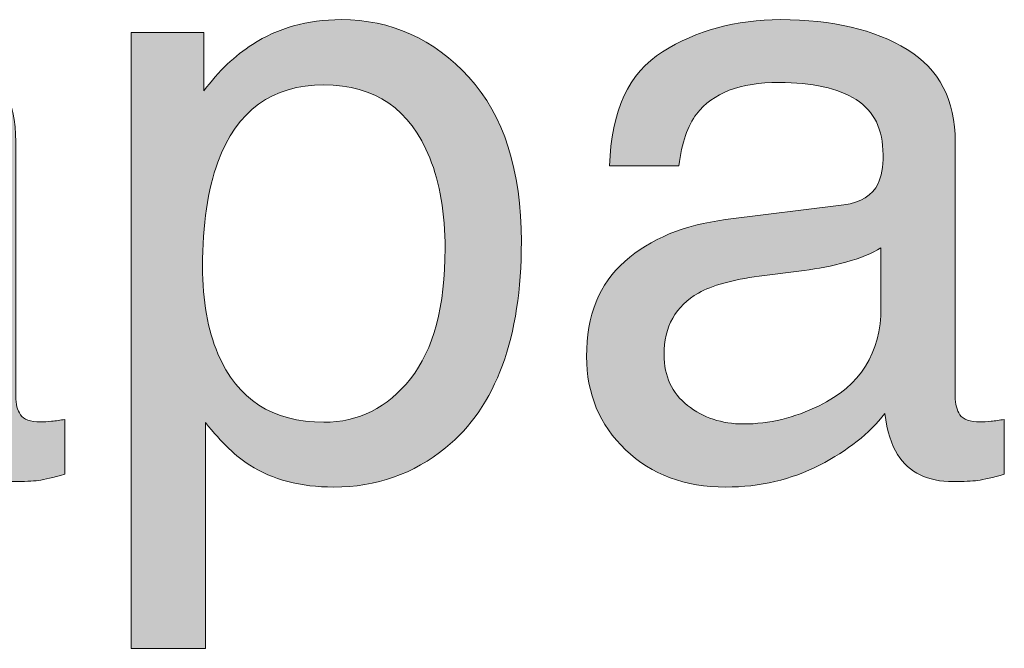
# Model space of a CAD drawing. Header units: inches. Extents: x 0 to 612, y 155 to 655.
# Tile 33 of 138: x 222.21 to 232.51, y 199.52 to 206.1. Entities that reach past the tile are written whole.
import ezdxf

# ---------------------------------------------------------------- set-up
doc = ezdxf.new("R2010")
doc.units = ezdxf.units.IN
doc.header["$MEASUREMENT"] = 0
doc.layers.add('Layer 1', color=7, linetype='Continuous')

# ---------------------------------------------------------------- blocks, each defined once
blk = doc.blocks.new('block 833')
at = {"layer": 'Layer 1', "lineweight": 0}
blk.add_open_spline([(221.006, 204.16), (221.185, 204.184), (221.304, 204.258), (221.364, 204.384), (221.364, 204.384), (221.364, 204.384), (221.364, 204.384), (221.398, 204.453), (221.416, 204.553), (221.416, 204.683), (221.416, 204.683), (221.416, 204.683), (221.416, 204.683), (221.416, 204.949), (221.322, 205.141), (221.134, 205.261), (221.134, 205.261), (221.134, 205.261), (221.134, 205.261), (220.945, 205.38), (220.676, 205.44), (220.327, 205.44), (220.327, 205.44), (220.327, 205.44), (220.327, 205.44), (219.922, 205.44), (219.635, 205.331), (219.465, 205.11), (219.465, 205.11), (219.465, 205.11), (219.465, 205.11), (219.371, 204.99), (219.309, 204.809), (219.28, 204.569), (219.28, 204.569), (219.28, 204.569), (219.28, 204.569), (219.28, 204.569), (218.556, 204.569), (218.556, 204.569), (218.556, 204.569), (218.556, 204.569), (218.556, 204.569), (218.57, 205.141), (218.754, 205.538), (219.109, 205.761), (219.109, 205.761), (219.109, 205.761), (219.109, 205.761), (219.464, 205.984), (219.875, 206.097), (220.344, 206.097), (220.344, 206.097), (220.344, 206.097), (220.344, 206.097), (220.887, 206.097), (221.327, 205.993), (221.667, 205.786), (221.667, 205.786), (221.667, 205.786), (221.667, 205.786), (222.002, 205.579), (222.171, 205.256), (222.171, 204.819), (222.171, 204.819), (222.171, 204.819), (222.171, 204.819), (222.171, 204.819), (222.171, 202.157), (222.171, 202.157), (222.171, 202.157), (222.171, 202.157), (222.171, 202.157), (222.171, 202.076), (222.188, 202.012), (222.22, 201.964), (222.22, 201.964), (222.22, 201.964), (222.22, 201.964), (222.253, 201.915), (222.323, 201.89), (222.43, 201.89), (222.43, 201.89), (222.43, 201.89), (222.43, 201.89), (222.464, 201.89), (222.503, 201.893), (222.546, 201.896), (222.546, 201.896), (222.546, 201.896), (222.546, 201.896), (222.589, 201.9), (222.635, 201.907), (222.684, 201.916), (222.684, 201.916), (222.684, 201.916), (222.684, 201.916), (222.684, 201.916), (222.684, 201.342), (222.684, 201.342), (222.684, 201.342), (222.684, 201.342), (222.684, 201.342), (222.563, 201.308), (222.471, 201.286), (222.408, 201.277), (222.408, 201.277), (222.408, 201.277), (222.408, 201.277), (222.345, 201.269), (222.259, 201.265), (222.149, 201.265), (222.149, 201.265), (222.149, 201.265), (222.149, 201.265), (221.882, 201.265), (221.688, 201.359), (221.567, 201.549), (221.567, 201.549), (221.567, 201.549), (221.567, 201.549), (221.504, 201.649), (221.459, 201.792), (221.433, 201.977), (221.433, 201.977), (221.433, 201.977), (221.433, 201.977), (221.275, 201.77), (221.047, 201.589), (220.751, 201.438), (220.751, 201.438), (220.751, 201.438), (220.751, 201.438), (220.456, 201.285), (220.128, 201.208), (219.772, 201.208), (219.772, 201.208), (219.772, 201.208), (219.772, 201.208), (219.343, 201.208), (218.993, 201.339), (218.722, 201.599), (218.722, 201.599), (218.722, 201.599), (218.722, 201.599), (218.45, 201.858), (218.314, 202.184), (218.314, 202.574), (218.314, 202.574), (218.314, 202.574), (218.314, 202.574), (218.314, 203.002), (218.448, 203.334), (218.715, 203.569), (218.715, 203.569), (218.715, 203.569), (218.715, 203.569), (218.982, 203.806), (219.333, 203.95), (219.768, 204.005), (219.768, 204.005), (219.768, 204.005), (219.768, 204.005), (219.768, 204.005), (221.006, 204.16), (221.006, 204.16)], degree=3, knots=[0, 0, 0, 0, 1, 1, 1, 2, 2, 2, 3, 3, 3, 4, 4, 4, 5, 5, 5, 6, 6, 6, 7, 7, 7, 8, 8, 8, 9, 9, 9, 10, 10, 10, 11, 11, 11, 12, 12, 12, 13, 13, 13, 14, 14, 14, 15, 15, 15, 16, 16, 16, 17, 17, 17, 18, 18, 18, 19, 19, 19, 20, 20, 20, 21, 21, 21, 22, 22, 22, 23, 23, 23, 24, 24, 24, 25, 25, 25, 26, 26, 26, 27, 27, 27, 28, 28, 28, 29, 29, 29, 30, 30, 30, 31, 31, 31, 32, 32, 32, 33, 33, 33, 34, 34, 34, 35, 35, 35, 36, 36, 36, 37, 37, 37, 38, 38, 38, 39, 39, 39, 40, 40, 40, 41, 41, 41, 42, 42, 42, 43, 43, 43, 44, 44, 44, 45, 45, 45, 46, 46, 46, 47, 47, 47, 48, 48, 48, 49, 49, 49, 50, 50, 50, 51, 51, 51, 52, 52, 52, 53, 53, 53, 54, 54, 54, 55, 55, 55, 55], dxfattribs=at)
blk = doc.blocks.new('block 835')
at = {"layer": 'Layer 1'}
h = blk.add_hatch(color=7, dxfattribs=at)
h.dxf.hatch_style = 2
edge = h.paths.add_edge_path()
edge.add_spline(control_points=[(221.006, 204.16), (221.185, 204.184), (221.304, 204.258), (221.364, 204.384), (221.364, 204.384), (221.364, 204.384), (221.364, 204.384), (221.398, 204.453), (221.416, 204.553), (221.416, 204.683), (221.416, 204.683), (221.416, 204.683), (221.416, 204.683), (221.416, 204.949), (221.322, 205.141), (221.134, 205.261), (221.134, 205.261), (221.134, 205.261), (221.134, 205.261), (220.945, 205.38), (220.676, 205.44), (220.327, 205.44), (220.327, 205.44), (220.327, 205.44), (220.327, 205.44), (219.922, 205.44), (219.635, 205.331), (219.465, 205.11), (219.465, 205.11), (219.465, 205.11), (219.465, 205.11), (219.371, 204.99), (219.309, 204.809), (219.28, 204.569), (219.28, 204.569), (219.28, 204.569), (219.28, 204.569), (219.28, 204.569), (218.556, 204.569), (218.556, 204.569), (218.556, 204.569), (218.556, 204.569), (218.556, 204.569), (218.57, 205.141), (218.754, 205.538), (219.109, 205.761), (219.109, 205.761), (219.109, 205.761), (219.109, 205.761), (219.464, 205.984), (219.875, 206.097), (220.344, 206.097), (220.344, 206.097), (220.344, 206.097), (220.344, 206.097), (220.887, 206.097), (221.327, 205.993), (221.667, 205.786), (221.667, 205.786), (221.667, 205.786), (221.667, 205.786), (222.002, 205.579), (222.171, 205.256), (222.171, 204.819), (222.171, 204.819), (222.171, 204.819), (222.171, 204.819), (222.171, 204.819), (222.171, 202.157), (222.171, 202.157), (222.171, 202.157), (222.171, 202.157), (222.171, 202.157), (222.171, 202.076), (222.188, 202.012), (222.22, 201.964), (222.22, 201.964), (222.22, 201.964), (222.22, 201.964), (222.253, 201.915), (222.323, 201.89), (222.43, 201.89), (222.43, 201.89), (222.43, 201.89), (222.43, 201.89), (222.464, 201.89), (222.503, 201.893), (222.546, 201.896), (222.546, 201.896), (222.546, 201.896), (222.546, 201.896), (222.589, 201.9), (222.635, 201.907), (222.684, 201.916), (222.684, 201.916), (222.684, 201.916), (222.684, 201.916), (222.684, 201.916), (222.684, 201.342), (222.684, 201.342), (222.684, 201.342), (222.684, 201.342), (222.684, 201.342), (222.563, 201.308), (222.471, 201.286), (222.408, 201.277), (222.408, 201.277), (222.408, 201.277), (222.408, 201.277), (222.345, 201.269), (222.259, 201.265), (222.149, 201.265), (222.149, 201.265), (222.149, 201.265), (222.149, 201.265), (221.882, 201.265), (221.688, 201.359), (221.567, 201.549), (221.567, 201.549), (221.567, 201.549), (221.567, 201.549), (221.504, 201.649), (221.459, 201.792), (221.433, 201.977), (221.433, 201.977), (221.433, 201.977), (221.433, 201.977), (221.275, 201.77), (221.047, 201.589), (220.751, 201.438), (220.751, 201.438), (220.751, 201.438), (220.751, 201.438), (220.456, 201.285), (220.128, 201.208), (219.772, 201.208), (219.772, 201.208), (219.772, 201.208), (219.772, 201.208), (219.343, 201.208), (218.993, 201.339), (218.722, 201.599), (218.722, 201.599), (218.722, 201.599), (218.722, 201.599), (218.45, 201.858), (218.314, 202.184), (218.314, 202.574), (218.314, 202.574), (218.314, 202.574), (218.314, 202.574), (218.314, 203.002), (218.448, 203.334), (218.715, 203.569), (218.715, 203.569), (218.715, 203.569), (218.715, 203.569), (218.982, 203.806), (219.333, 203.95), (219.768, 204.005), (219.768, 204.005), (219.768, 204.005), (219.768, 204.005), (219.768, 204.005), (221.006, 204.16), (221.006, 204.16), (221.006, 204.16), (221.006, 204.16), (221.006, 204.16)], knot_values=[0, 0, 0, 0, 1, 1, 1, 2, 2, 2, 3, 3, 3, 4, 4, 4, 5, 5, 5, 6, 6, 6, 7, 7, 7, 8, 8, 8, 9, 9, 9, 10, 10, 10, 11, 11, 11, 12, 12, 12, 13, 13, 13, 14, 14, 14, 15, 15, 15, 16, 16, 16, 17, 17, 17, 18, 18, 18, 19, 19, 19, 20, 20, 20, 21, 21, 21, 22, 22, 22, 23, 23, 23, 24, 24, 24, 25, 25, 25, 26, 26, 26, 27, 27, 27, 28, 28, 28, 29, 29, 29, 30, 30, 30, 31, 31, 31, 32, 32, 32, 33, 33, 33, 34, 34, 34, 35, 35, 35, 36, 36, 36, 37, 37, 37, 38, 38, 38, 39, 39, 39, 40, 40, 40, 41, 41, 41, 42, 42, 42, 43, 43, 43, 44, 44, 44, 45, 45, 45, 46, 46, 46, 47, 47, 47, 48, 48, 48, 49, 49, 49, 50, 50, 50, 51, 51, 51, 52, 52, 52, 53, 53, 53, 54, 54, 54, 55, 55, 55, 56, 56, 56, 56], degree=3, periodic=1)
edge = h.paths.add_edge_path()
edge.add_spline(control_points=[(219.371, 202.062), (219.535, 201.934), (219.729, 201.868), (219.953, 201.868), (219.953, 201.868), (219.953, 201.868), (219.953, 201.868), (220.227, 201.868), (220.491, 201.932), (220.747, 202.059), (220.747, 202.059), (220.747, 202.059), (220.747, 202.059), (221.179, 202.268), (221.394, 202.61), (221.394, 203.087), (221.394, 203.087), (221.394, 203.087), (221.394, 203.087), (221.394, 203.087), (221.394, 203.712), (221.394, 203.712), (221.394, 203.712), (221.394, 203.712), (221.394, 203.712), (221.299, 203.651), (221.177, 203.601), (221.028, 203.561), (221.028, 203.561), (221.028, 203.561), (221.028, 203.561), (220.879, 203.52), (220.732, 203.492), (220.589, 203.475), (220.589, 203.475), (220.589, 203.475), (220.589, 203.475), (220.589, 203.475), (220.12, 203.414), (220.12, 203.414), (220.12, 203.414), (220.12, 203.414), (220.12, 203.414), (219.838, 203.376), (219.627, 203.318), (219.485, 203.237), (219.485, 203.237), (219.485, 203.237), (219.485, 203.237), (219.245, 203.103), (219.125, 202.887), (219.125, 202.591), (219.125, 202.591), (219.125, 202.591), (219.125, 202.591), (219.125, 202.368), (219.207, 202.191), (219.371, 202.062), (219.371, 202.062), (219.371, 202.062), (219.371, 202.062)], knot_values=[0, 0, 0, 0, 1, 1, 1, 2, 2, 2, 3, 3, 3, 4, 4, 4, 5, 5, 5, 6, 6, 6, 7, 7, 7, 8, 8, 8, 9, 9, 9, 10, 10, 10, 11, 11, 11, 12, 12, 12, 13, 13, 13, 14, 14, 14, 15, 15, 15, 16, 16, 16, 17, 17, 17, 18, 18, 18, 19, 19, 19, 20, 20, 20, 20], degree=3, periodic=1)
at = {"layer": 'Layer 1', "lineweight": 0}
for points, knots in [([(221.006, 204.16), (221.185, 204.184), (221.304, 204.258), (221.364, 204.384), (221.364, 204.384), (221.364, 204.384), (221.364, 204.384), (221.398, 204.453), (221.416, 204.553), (221.416, 204.683), (221.416, 204.683), (221.416, 204.683), (221.416, 204.683), (221.416, 204.949), (221.322, 205.141), (221.134, 205.261), (221.134, 205.261), (221.134, 205.261), (221.134, 205.261), (220.945, 205.38), (220.676, 205.44), (220.327, 205.44), (220.327, 205.44), (220.327, 205.44), (220.327, 205.44), (219.922, 205.44), (219.635, 205.331), (219.465, 205.11), (219.465, 205.11), (219.465, 205.11), (219.465, 205.11), (219.371, 204.99), (219.309, 204.809), (219.28, 204.569), (219.28, 204.569), (219.28, 204.569), (219.28, 204.569), (219.28, 204.569), (218.556, 204.569), (218.556, 204.569), (218.556, 204.569), (218.556, 204.569), (218.556, 204.569), (218.57, 205.141), (218.754, 205.538), (219.109, 205.761), (219.109, 205.761), (219.109, 205.761), (219.109, 205.761), (219.464, 205.984), (219.875, 206.097), (220.344, 206.097), (220.344, 206.097), (220.344, 206.097), (220.344, 206.097), (220.887, 206.097), (221.327, 205.993), (221.667, 205.786), (221.667, 205.786), (221.667, 205.786), (221.667, 205.786), (222.002, 205.579), (222.171, 205.256), (222.171, 204.819), (222.171, 204.819), (222.171, 204.819), (222.171, 204.819), (222.171, 204.819), (222.171, 202.157), (222.171, 202.157), (222.171, 202.157), (222.171, 202.157), (222.171, 202.157), (222.171, 202.076), (222.188, 202.012), (222.22, 201.964), (222.22, 201.964), (222.22, 201.964), (222.22, 201.964), (222.253, 201.915), (222.323, 201.89), (222.43, 201.89), (222.43, 201.89), (222.43, 201.89), (222.43, 201.89), (222.464, 201.89), (222.503, 201.893), (222.546, 201.896), (222.546, 201.896), (222.546, 201.896), (222.546, 201.896), (222.589, 201.9), (222.635, 201.907), (222.684, 201.916), (222.684, 201.916), (222.684, 201.916), (222.684, 201.916), (222.684, 201.916), (222.684, 201.342), (222.684, 201.342), (222.684, 201.342), (222.684, 201.342), (222.684, 201.342), (222.563, 201.308), (222.471, 201.286), (222.408, 201.277), (222.408, 201.277), (222.408, 201.277), (222.408, 201.277), (222.345, 201.269), (222.259, 201.265), (222.149, 201.265), (222.149, 201.265), (222.149, 201.265), (222.149, 201.265), (221.882, 201.265), (221.688, 201.359), (221.567, 201.549), (221.567, 201.549), (221.567, 201.549), (221.567, 201.549), (221.504, 201.649), (221.459, 201.792), (221.433, 201.977), (221.433, 201.977), (221.433, 201.977), (221.433, 201.977), (221.275, 201.77), (221.047, 201.589), (220.751, 201.438), (220.751, 201.438), (220.751, 201.438), (220.751, 201.438), (220.456, 201.285), (220.128, 201.208), (219.772, 201.208), (219.772, 201.208), (219.772, 201.208), (219.772, 201.208), (219.343, 201.208), (218.993, 201.339), (218.722, 201.599), (218.722, 201.599), (218.722, 201.599), (218.722, 201.599), (218.45, 201.858), (218.314, 202.184), (218.314, 202.574), (218.314, 202.574), (218.314, 202.574), (218.314, 202.574), (218.314, 203.002), (218.448, 203.334), (218.715, 203.569), (218.715, 203.569), (218.715, 203.569), (218.715, 203.569), (218.982, 203.806), (219.333, 203.95), (219.768, 204.005), (219.768, 204.005), (219.768, 204.005), (219.768, 204.005), (219.768, 204.005), (221.006, 204.16), (221.006, 204.16), (221.006, 204.16), (221.006, 204.16), (221.006, 204.16)], [0, 0, 0, 0, 1, 1, 1, 2, 2, 2, 3, 3, 3, 4, 4, 4, 5, 5, 5, 6, 6, 6, 7, 7, 7, 8, 8, 8, 9, 9, 9, 10, 10, 10, 11, 11, 11, 12, 12, 12, 13, 13, 13, 14, 14, 14, 15, 15, 15, 16, 16, 16, 17, 17, 17, 18, 18, 18, 19, 19, 19, 20, 20, 20, 21, 21, 21, 22, 22, 22, 23, 23, 23, 24, 24, 24, 25, 25, 25, 26, 26, 26, 27, 27, 27, 28, 28, 28, 29, 29, 29, 30, 30, 30, 31, 31, 31, 32, 32, 32, 33, 33, 33, 34, 34, 34, 35, 35, 35, 36, 36, 36, 37, 37, 37, 38, 38, 38, 39, 39, 39, 40, 40, 40, 41, 41, 41, 42, 42, 42, 43, 43, 43, 44, 44, 44, 45, 45, 45, 46, 46, 46, 47, 47, 47, 48, 48, 48, 49, 49, 49, 50, 50, 50, 51, 51, 51, 52, 52, 52, 53, 53, 53, 54, 54, 54, 55, 55, 55, 56, 56, 56, 56]), ([(219.371, 202.062), (219.535, 201.934), (219.729, 201.868), (219.953, 201.868), (219.953, 201.868), (219.953, 201.868), (219.953, 201.868), (220.227, 201.868), (220.491, 201.932), (220.747, 202.059), (220.747, 202.059), (220.747, 202.059), (220.747, 202.059), (221.179, 202.268), (221.394, 202.61), (221.394, 203.087), (221.394, 203.087), (221.394, 203.087), (221.394, 203.087), (221.394, 203.087), (221.394, 203.712), (221.394, 203.712), (221.394, 203.712), (221.394, 203.712), (221.394, 203.712), (221.299, 203.651), (221.177, 203.601), (221.028, 203.561), (221.028, 203.561), (221.028, 203.561), (221.028, 203.561), (220.879, 203.52), (220.732, 203.492), (220.589, 203.475), (220.589, 203.475), (220.589, 203.475), (220.589, 203.475), (220.589, 203.475), (220.12, 203.414), (220.12, 203.414), (220.12, 203.414), (220.12, 203.414), (220.12, 203.414), (219.838, 203.376), (219.627, 203.318), (219.485, 203.237), (219.485, 203.237), (219.485, 203.237), (219.485, 203.237), (219.245, 203.103), (219.125, 202.887), (219.125, 202.591), (219.125, 202.591), (219.125, 202.591), (219.125, 202.591), (219.125, 202.368), (219.207, 202.191), (219.371, 202.062), (219.371, 202.062), (219.371, 202.062), (219.371, 202.062)], [0, 0, 0, 0, 1, 1, 1, 2, 2, 2, 3, 3, 3, 4, 4, 4, 5, 5, 5, 6, 6, 6, 7, 7, 7, 8, 8, 8, 9, 9, 9, 10, 10, 10, 11, 11, 11, 12, 12, 12, 13, 13, 13, 14, 14, 14, 15, 15, 15, 16, 16, 16, 17, 17, 17, 18, 18, 18, 19, 19, 19, 20, 20, 20, 20])]:
    blk.add_open_spline(points, degree=3, knots=knots, dxfattribs=at)
blk = doc.blocks.new('block 836')
at = {"layer": 'Layer 1', "lineweight": 0}
blk.add_open_spline([(223.379, 205.963), (223.379, 205.963), (224.138, 205.963), (224.138, 205.963), (224.138, 205.963), (224.138, 205.963), (224.138, 205.963), (224.138, 205.963), (224.138, 205.351), (224.138, 205.351), (224.138, 205.351), (224.138, 205.351), (224.138, 205.351), (224.294, 205.561), (224.464, 205.723), (224.648, 205.838), (224.648, 205.838), (224.648, 205.838), (224.648, 205.838), (224.911, 206.01), (225.219, 206.097), (225.574, 206.097), (225.574, 206.097), (225.574, 206.097), (225.574, 206.097), (226.099, 206.097), (226.544, 205.896), (226.911, 205.495), (226.911, 205.495), (226.911, 205.495), (226.911, 205.495), (227.277, 205.094), (227.46, 204.521), (227.46, 203.775), (227.46, 203.775), (227.46, 203.775), (227.46, 203.775), (227.46, 202.77), (227.196, 202.05), (226.667, 201.618), (226.667, 201.618), (226.667, 201.618), (226.667, 201.618), (226.333, 201.346), (225.942, 201.208), (225.498, 201.208), (225.498, 201.208), (225.498, 201.208), (225.498, 201.208), (225.149, 201.208), (224.855, 201.285), (224.619, 201.438), (224.619, 201.438), (224.619, 201.438), (224.619, 201.438), (224.48, 201.523), (224.326, 201.671), (224.155, 201.882), (224.155, 201.882), (224.155, 201.882), (224.155, 201.882), (224.155, 201.882), (224.155, 199.521), (224.155, 199.521), (224.155, 199.521), (224.155, 199.521), (224.155, 199.521), (224.155, 199.521), (223.379, 199.521), (223.379, 199.521), (223.379, 199.521), (223.379, 199.521), (223.379, 199.521), (223.379, 199.521), (223.379, 205.963), (223.379, 205.963)], degree=3, knots=[0, 0, 0, 0, 1, 1, 1, 2, 2, 2, 3, 3, 3, 4, 4, 4, 5, 5, 5, 6, 6, 6, 7, 7, 7, 8, 8, 8, 9, 9, 9, 10, 10, 10, 11, 11, 11, 12, 12, 12, 13, 13, 13, 14, 14, 14, 15, 15, 15, 16, 16, 16, 17, 17, 17, 18, 18, 18, 19, 19, 19, 20, 20, 20, 21, 21, 21, 22, 22, 22, 23, 23, 23, 24, 24, 24, 25, 25, 25, 25], dxfattribs=at)
blk = doc.blocks.new('block 837')
at = {"layer": 'Layer 1', "lineweight": 0}
blk.add_open_spline([(226.301, 202.341), (226.541, 202.644), (226.662, 203.098), (226.662, 203.702), (226.662, 203.702), (226.662, 203.702), (226.662, 203.702), (226.662, 204.07), (226.608, 204.387), (226.502, 204.651), (226.502, 204.651), (226.502, 204.651), (226.502, 204.651), (226.3, 205.16), (225.93, 205.415), (225.394, 205.415), (225.394, 205.415), (225.394, 205.415), (225.394, 205.415), (224.854, 205.415), (224.484, 205.146), (224.285, 204.608), (224.285, 204.608), (224.285, 204.608), (224.285, 204.608), (224.179, 204.32), (224.125, 203.955), (224.125, 203.513), (224.125, 203.513), (224.125, 203.513), (224.125, 203.513), (224.125, 203.155), (224.179, 202.853), (224.285, 202.602), (224.285, 202.602), (224.285, 202.602), (224.285, 202.602), (224.488, 202.124), (224.856, 201.886), (225.394, 201.886), (225.394, 201.886), (225.394, 201.886), (225.394, 201.886), (225.757, 201.886), (226.06, 202.038), (226.301, 202.341)], degree=3, knots=[0, 0, 0, 0, 1, 1, 1, 2, 2, 2, 3, 3, 3, 4, 4, 4, 5, 5, 5, 6, 6, 6, 7, 7, 7, 8, 8, 8, 9, 9, 9, 10, 10, 10, 11, 11, 11, 12, 12, 12, 13, 13, 13, 14, 14, 14, 15, 15, 15, 15], dxfattribs=at)
blk = doc.blocks.new('block 838')
at = {"layer": 'Layer 1'}
h = blk.add_hatch(color=7, dxfattribs=at)
h.dxf.hatch_style = 2
edge = h.paths.add_edge_path()
edge.add_spline(control_points=[(223.379, 205.963), (223.379, 205.963), (224.138, 205.963), (224.138, 205.963), (224.138, 205.963), (224.138, 205.963), (224.138, 205.963), (224.138, 205.963), (224.138, 205.351), (224.138, 205.351), (224.138, 205.351), (224.138, 205.351), (224.138, 205.351), (224.294, 205.561), (224.464, 205.723), (224.648, 205.838), (224.648, 205.838), (224.648, 205.838), (224.648, 205.838), (224.911, 206.01), (225.219, 206.097), (225.574, 206.097), (225.574, 206.097), (225.574, 206.097), (225.574, 206.097), (226.099, 206.097), (226.544, 205.896), (226.911, 205.495), (226.911, 205.495), (226.911, 205.495), (226.911, 205.495), (227.277, 205.094), (227.46, 204.521), (227.46, 203.775), (227.46, 203.775), (227.46, 203.775), (227.46, 203.775), (227.46, 202.77), (227.196, 202.05), (226.667, 201.618), (226.667, 201.618), (226.667, 201.618), (226.667, 201.618), (226.333, 201.346), (225.942, 201.208), (225.498, 201.208), (225.498, 201.208), (225.498, 201.208), (225.498, 201.208), (225.149, 201.208), (224.855, 201.285), (224.619, 201.438), (224.619, 201.438), (224.619, 201.438), (224.619, 201.438), (224.48, 201.523), (224.326, 201.671), (224.155, 201.882), (224.155, 201.882), (224.155, 201.882), (224.155, 201.882), (224.155, 201.882), (224.155, 199.521), (224.155, 199.521), (224.155, 199.521), (224.155, 199.521), (224.155, 199.521), (224.155, 199.521), (223.379, 199.521), (223.379, 199.521), (223.379, 199.521), (223.379, 199.521), (223.379, 199.521), (223.379, 199.521), (223.379, 205.963), (223.379, 205.963), (223.379, 205.963), (223.379, 205.963), (223.379, 205.963)], knot_values=[0, 0, 0, 0, 1, 1, 1, 2, 2, 2, 3, 3, 3, 4, 4, 4, 5, 5, 5, 6, 6, 6, 7, 7, 7, 8, 8, 8, 9, 9, 9, 10, 10, 10, 11, 11, 11, 12, 12, 12, 13, 13, 13, 14, 14, 14, 15, 15, 15, 16, 16, 16, 17, 17, 17, 18, 18, 18, 19, 19, 19, 20, 20, 20, 21, 21, 21, 22, 22, 22, 23, 23, 23, 24, 24, 24, 25, 25, 25, 26, 26, 26, 26], degree=3, periodic=1)
edge = h.paths.add_edge_path()
edge.add_spline(control_points=[(226.301, 202.341), (226.541, 202.644), (226.662, 203.098), (226.662, 203.702), (226.662, 203.702), (226.662, 203.702), (226.662, 203.702), (226.662, 204.07), (226.608, 204.387), (226.502, 204.651), (226.502, 204.651), (226.502, 204.651), (226.502, 204.651), (226.3, 205.16), (225.93, 205.415), (225.394, 205.415), (225.394, 205.415), (225.394, 205.415), (225.394, 205.415), (224.854, 205.415), (224.484, 205.146), (224.285, 204.608), (224.285, 204.608), (224.285, 204.608), (224.285, 204.608), (224.179, 204.32), (224.125, 203.955), (224.125, 203.513), (224.125, 203.513), (224.125, 203.513), (224.125, 203.513), (224.125, 203.155), (224.179, 202.853), (224.285, 202.602), (224.285, 202.602), (224.285, 202.602), (224.285, 202.602), (224.488, 202.124), (224.856, 201.886), (225.394, 201.886), (225.394, 201.886), (225.394, 201.886), (225.394, 201.886), (225.757, 201.886), (226.06, 202.038), (226.301, 202.341), (226.301, 202.341), (226.301, 202.341), (226.301, 202.341)], knot_values=[0, 0, 0, 0, 1, 1, 1, 2, 2, 2, 3, 3, 3, 4, 4, 4, 5, 5, 5, 6, 6, 6, 7, 7, 7, 8, 8, 8, 9, 9, 9, 10, 10, 10, 11, 11, 11, 12, 12, 12, 13, 13, 13, 14, 14, 14, 15, 15, 15, 16, 16, 16, 16], degree=3, periodic=1)
at = {"layer": 'Layer 1', "lineweight": 0}
for points, knots in [([(223.379, 205.963), (223.379, 205.963), (224.138, 205.963), (224.138, 205.963), (224.138, 205.963), (224.138, 205.963), (224.138, 205.963), (224.138, 205.963), (224.138, 205.351), (224.138, 205.351), (224.138, 205.351), (224.138, 205.351), (224.138, 205.351), (224.294, 205.561), (224.464, 205.723), (224.648, 205.838), (224.648, 205.838), (224.648, 205.838), (224.648, 205.838), (224.911, 206.01), (225.219, 206.097), (225.574, 206.097), (225.574, 206.097), (225.574, 206.097), (225.574, 206.097), (226.099, 206.097), (226.544, 205.896), (226.911, 205.495), (226.911, 205.495), (226.911, 205.495), (226.911, 205.495), (227.277, 205.094), (227.46, 204.521), (227.46, 203.775), (227.46, 203.775), (227.46, 203.775), (227.46, 203.775), (227.46, 202.77), (227.196, 202.05), (226.667, 201.618), (226.667, 201.618), (226.667, 201.618), (226.667, 201.618), (226.333, 201.346), (225.942, 201.208), (225.498, 201.208), (225.498, 201.208), (225.498, 201.208), (225.498, 201.208), (225.149, 201.208), (224.855, 201.285), (224.619, 201.438), (224.619, 201.438), (224.619, 201.438), (224.619, 201.438), (224.48, 201.523), (224.326, 201.671), (224.155, 201.882), (224.155, 201.882), (224.155, 201.882), (224.155, 201.882), (224.155, 201.882), (224.155, 199.521), (224.155, 199.521), (224.155, 199.521), (224.155, 199.521), (224.155, 199.521), (224.155, 199.521), (223.379, 199.521), (223.379, 199.521), (223.379, 199.521), (223.379, 199.521), (223.379, 199.521), (223.379, 199.521), (223.379, 205.963), (223.379, 205.963), (223.379, 205.963), (223.379, 205.963), (223.379, 205.963)], [0, 0, 0, 0, 1, 1, 1, 2, 2, 2, 3, 3, 3, 4, 4, 4, 5, 5, 5, 6, 6, 6, 7, 7, 7, 8, 8, 8, 9, 9, 9, 10, 10, 10, 11, 11, 11, 12, 12, 12, 13, 13, 13, 14, 14, 14, 15, 15, 15, 16, 16, 16, 17, 17, 17, 18, 18, 18, 19, 19, 19, 20, 20, 20, 21, 21, 21, 22, 22, 22, 23, 23, 23, 24, 24, 24, 25, 25, 25, 26, 26, 26, 26]), ([(226.301, 202.341), (226.541, 202.644), (226.662, 203.098), (226.662, 203.702), (226.662, 203.702), (226.662, 203.702), (226.662, 203.702), (226.662, 204.07), (226.608, 204.387), (226.502, 204.651), (226.502, 204.651), (226.502, 204.651), (226.502, 204.651), (226.3, 205.16), (225.93, 205.415), (225.394, 205.415), (225.394, 205.415), (225.394, 205.415), (225.394, 205.415), (224.854, 205.415), (224.484, 205.146), (224.285, 204.608), (224.285, 204.608), (224.285, 204.608), (224.285, 204.608), (224.179, 204.32), (224.125, 203.955), (224.125, 203.513), (224.125, 203.513), (224.125, 203.513), (224.125, 203.513), (224.125, 203.155), (224.179, 202.853), (224.285, 202.602), (224.285, 202.602), (224.285, 202.602), (224.285, 202.602), (224.488, 202.124), (224.856, 201.886), (225.394, 201.886), (225.394, 201.886), (225.394, 201.886), (225.394, 201.886), (225.757, 201.886), (226.06, 202.038), (226.301, 202.341), (226.301, 202.341), (226.301, 202.341), (226.301, 202.341)], [0, 0, 0, 0, 1, 1, 1, 2, 2, 2, 3, 3, 3, 4, 4, 4, 5, 5, 5, 6, 6, 6, 7, 7, 7, 8, 8, 8, 9, 9, 9, 10, 10, 10, 11, 11, 11, 12, 12, 12, 13, 13, 13, 14, 14, 14, 15, 15, 15, 16, 16, 16, 16])]:
    blk.add_open_spline(points, degree=3, knots=knots, dxfattribs=at)
blk = doc.blocks.new('block 839')
at = {"layer": 'Layer 1', "lineweight": 0}
blk.add_open_spline([(230.834, 204.16), (231.013, 204.184), (231.132, 204.258), (231.192, 204.384), (231.192, 204.384), (231.192, 204.384), (231.192, 204.384), (231.227, 204.453), (231.244, 204.553), (231.244, 204.683), (231.244, 204.683), (231.244, 204.683), (231.244, 204.683), (231.244, 204.949), (231.15, 205.141), (230.962, 205.261), (230.962, 205.261), (230.962, 205.261), (230.962, 205.261), (230.773, 205.38), (230.504, 205.44), (230.154, 205.44), (230.154, 205.44), (230.154, 205.44), (230.154, 205.44), (229.75, 205.44), (229.462, 205.331), (229.293, 205.11), (229.293, 205.11), (229.293, 205.11), (229.293, 205.11), (229.199, 204.99), (229.137, 204.809), (229.108, 204.569), (229.108, 204.569), (229.108, 204.569), (229.108, 204.569), (229.108, 204.569), (228.383, 204.569), (228.383, 204.569), (228.383, 204.569), (228.383, 204.569), (228.383, 204.569), (228.398, 205.141), (228.583, 205.538), (228.938, 205.761), (228.938, 205.761), (228.938, 205.761), (228.938, 205.761), (229.292, 205.984), (229.704, 206.097), (230.172, 206.097), (230.172, 206.097), (230.172, 206.097), (230.172, 206.097), (230.715, 206.097), (231.155, 205.993), (231.495, 205.786), (231.495, 205.786), (231.495, 205.786), (231.495, 205.786), (231.831, 205.579), (231.999, 205.256), (231.999, 204.819), (231.999, 204.819), (231.999, 204.819), (231.999, 204.819), (231.999, 204.819), (231.999, 202.157), (231.999, 202.157), (231.999, 202.157), (231.999, 202.157), (231.999, 202.157), (231.999, 202.076), (232.016, 202.012), (232.048, 201.964), (232.048, 201.964), (232.048, 201.964), (232.048, 201.964), (232.082, 201.915), (232.151, 201.89), (232.258, 201.89), (232.258, 201.89), (232.258, 201.89), (232.258, 201.89), (232.292, 201.89), (232.331, 201.893), (232.374, 201.896), (232.374, 201.896), (232.374, 201.896), (232.374, 201.896), (232.417, 201.9), (232.463, 201.907), (232.512, 201.916), (232.512, 201.916), (232.512, 201.916), (232.512, 201.916), (232.512, 201.916), (232.512, 201.342), (232.512, 201.342), (232.512, 201.342), (232.512, 201.342), (232.512, 201.342), (232.392, 201.308), (232.299, 201.286), (232.236, 201.277), (232.236, 201.277), (232.236, 201.277), (232.236, 201.277), (232.173, 201.269), (232.087, 201.265), (231.977, 201.265), (231.977, 201.265), (231.977, 201.265), (231.977, 201.265), (231.71, 201.265), (231.516, 201.359), (231.395, 201.549), (231.395, 201.549), (231.395, 201.549), (231.395, 201.549), (231.332, 201.649), (231.287, 201.792), (231.261, 201.977), (231.261, 201.977), (231.261, 201.977), (231.261, 201.977), (231.103, 201.77), (230.875, 201.589), (230.58, 201.438), (230.58, 201.438), (230.58, 201.438), (230.58, 201.438), (230.283, 201.285), (229.957, 201.208), (229.6, 201.208), (229.6, 201.208), (229.6, 201.208), (229.6, 201.208), (229.171, 201.208), (228.821, 201.339), (228.549, 201.599), (228.549, 201.599), (228.549, 201.599), (228.549, 201.599), (228.278, 201.858), (228.142, 202.184), (228.142, 202.574), (228.142, 202.574), (228.142, 202.574), (228.142, 202.574), (228.142, 203.002), (228.275, 203.334), (228.543, 203.569), (228.543, 203.569), (228.543, 203.569), (228.543, 203.569), (228.811, 203.806), (229.162, 203.95), (229.596, 204.005), (229.596, 204.005), (229.596, 204.005), (229.596, 204.005), (229.596, 204.005), (230.834, 204.16), (230.834, 204.16)], degree=3, knots=[0, 0, 0, 0, 1, 1, 1, 2, 2, 2, 3, 3, 3, 4, 4, 4, 5, 5, 5, 6, 6, 6, 7, 7, 7, 8, 8, 8, 9, 9, 9, 10, 10, 10, 11, 11, 11, 12, 12, 12, 13, 13, 13, 14, 14, 14, 15, 15, 15, 16, 16, 16, 17, 17, 17, 18, 18, 18, 19, 19, 19, 20, 20, 20, 21, 21, 21, 22, 22, 22, 23, 23, 23, 24, 24, 24, 25, 25, 25, 26, 26, 26, 27, 27, 27, 28, 28, 28, 29, 29, 29, 30, 30, 30, 31, 31, 31, 32, 32, 32, 33, 33, 33, 34, 34, 34, 35, 35, 35, 36, 36, 36, 37, 37, 37, 38, 38, 38, 39, 39, 39, 40, 40, 40, 41, 41, 41, 42, 42, 42, 43, 43, 43, 44, 44, 44, 45, 45, 45, 46, 46, 46, 47, 47, 47, 48, 48, 48, 49, 49, 49, 50, 50, 50, 51, 51, 51, 52, 52, 52, 53, 53, 53, 54, 54, 54, 55, 55, 55, 55], dxfattribs=at)
blk = doc.blocks.new('block 840')
at = {"layer": 'Layer 1', "lineweight": 0}
blk.add_open_spline([(229.199, 202.062), (229.363, 201.934), (229.557, 201.868), (229.781, 201.868), (229.781, 201.868), (229.781, 201.868), (229.781, 201.868), (230.055, 201.868), (230.319, 201.932), (230.575, 202.059), (230.575, 202.059), (230.575, 202.059), (230.575, 202.059), (231.006, 202.268), (231.222, 202.61), (231.222, 203.087), (231.222, 203.087), (231.222, 203.087), (231.222, 203.087), (231.222, 203.087), (231.222, 203.712), (231.222, 203.712), (231.222, 203.712), (231.222, 203.712), (231.222, 203.712), (231.127, 203.651), (231.005, 203.601), (230.856, 203.561), (230.856, 203.561), (230.856, 203.561), (230.856, 203.561), (230.707, 203.52), (230.561, 203.492), (230.417, 203.475), (230.417, 203.475), (230.417, 203.475), (230.417, 203.475), (230.417, 203.475), (229.948, 203.414), (229.948, 203.414), (229.948, 203.414), (229.948, 203.414), (229.948, 203.414), (229.667, 203.376), (229.455, 203.318), (229.313, 203.237), (229.313, 203.237), (229.313, 203.237), (229.313, 203.237), (229.073, 203.103), (228.953, 202.887), (228.953, 202.591), (228.953, 202.591), (228.953, 202.591), (228.953, 202.591), (228.953, 202.368), (229.035, 202.191), (229.199, 202.062)], degree=3, knots=[0, 0, 0, 0, 1, 1, 1, 2, 2, 2, 3, 3, 3, 4, 4, 4, 5, 5, 5, 6, 6, 6, 7, 7, 7, 8, 8, 8, 9, 9, 9, 10, 10, 10, 11, 11, 11, 12, 12, 12, 13, 13, 13, 14, 14, 14, 15, 15, 15, 16, 16, 16, 17, 17, 17, 18, 18, 18, 19, 19, 19, 19], dxfattribs=at)
blk = doc.blocks.new('block 841')
at = {"layer": 'Layer 1'}
h = blk.add_hatch(color=7, dxfattribs=at)
h.dxf.hatch_style = 2
edge = h.paths.add_edge_path()
edge.add_spline(control_points=[(230.834, 204.16), (231.013, 204.184), (231.132, 204.258), (231.192, 204.384), (231.192, 204.384), (231.192, 204.384), (231.192, 204.384), (231.227, 204.453), (231.244, 204.553), (231.244, 204.683), (231.244, 204.683), (231.244, 204.683), (231.244, 204.683), (231.244, 204.949), (231.15, 205.141), (230.962, 205.261), (230.962, 205.261), (230.962, 205.261), (230.962, 205.261), (230.773, 205.38), (230.504, 205.44), (230.154, 205.44), (230.154, 205.44), (230.154, 205.44), (230.154, 205.44), (229.75, 205.44), (229.462, 205.331), (229.293, 205.11), (229.293, 205.11), (229.293, 205.11), (229.293, 205.11), (229.199, 204.99), (229.137, 204.809), (229.108, 204.569), (229.108, 204.569), (229.108, 204.569), (229.108, 204.569), (229.108, 204.569), (228.383, 204.569), (228.383, 204.569), (228.383, 204.569), (228.383, 204.569), (228.383, 204.569), (228.398, 205.141), (228.583, 205.538), (228.938, 205.761), (228.938, 205.761), (228.938, 205.761), (228.938, 205.761), (229.292, 205.984), (229.704, 206.097), (230.172, 206.097), (230.172, 206.097), (230.172, 206.097), (230.172, 206.097), (230.715, 206.097), (231.155, 205.993), (231.495, 205.786), (231.495, 205.786), (231.495, 205.786), (231.495, 205.786), (231.831, 205.579), (231.999, 205.256), (231.999, 204.819), (231.999, 204.819), (231.999, 204.819), (231.999, 204.819), (231.999, 204.819), (231.999, 202.157), (231.999, 202.157), (231.999, 202.157), (231.999, 202.157), (231.999, 202.157), (231.999, 202.076), (232.016, 202.012), (232.048, 201.964), (232.048, 201.964), (232.048, 201.964), (232.048, 201.964), (232.082, 201.915), (232.151, 201.89), (232.258, 201.89), (232.258, 201.89), (232.258, 201.89), (232.258, 201.89), (232.292, 201.89), (232.331, 201.893), (232.374, 201.896), (232.374, 201.896), (232.374, 201.896), (232.374, 201.896), (232.417, 201.9), (232.463, 201.907), (232.512, 201.916), (232.512, 201.916), (232.512, 201.916), (232.512, 201.916), (232.512, 201.916), (232.512, 201.342), (232.512, 201.342), (232.512, 201.342), (232.512, 201.342), (232.512, 201.342), (232.392, 201.308), (232.299, 201.286), (232.236, 201.277), (232.236, 201.277), (232.236, 201.277), (232.236, 201.277), (232.173, 201.269), (232.087, 201.265), (231.977, 201.265), (231.977, 201.265), (231.977, 201.265), (231.977, 201.265), (231.71, 201.265), (231.516, 201.359), (231.395, 201.549), (231.395, 201.549), (231.395, 201.549), (231.395, 201.549), (231.332, 201.649), (231.287, 201.792), (231.261, 201.977), (231.261, 201.977), (231.261, 201.977), (231.261, 201.977), (231.103, 201.77), (230.875, 201.589), (230.58, 201.438), (230.58, 201.438), (230.58, 201.438), (230.58, 201.438), (230.283, 201.285), (229.957, 201.208), (229.6, 201.208), (229.6, 201.208), (229.6, 201.208), (229.6, 201.208), (229.171, 201.208), (228.821, 201.339), (228.549, 201.599), (228.549, 201.599), (228.549, 201.599), (228.549, 201.599), (228.278, 201.858), (228.142, 202.184), (228.142, 202.574), (228.142, 202.574), (228.142, 202.574), (228.142, 202.574), (228.142, 203.002), (228.275, 203.334), (228.543, 203.569), (228.543, 203.569), (228.543, 203.569), (228.543, 203.569), (228.811, 203.806), (229.162, 203.95), (229.596, 204.005), (229.596, 204.005), (229.596, 204.005), (229.596, 204.005), (229.596, 204.005), (230.834, 204.16), (230.834, 204.16), (230.834, 204.16), (230.834, 204.16), (230.834, 204.16)], knot_values=[0, 0, 0, 0, 1, 1, 1, 2, 2, 2, 3, 3, 3, 4, 4, 4, 5, 5, 5, 6, 6, 6, 7, 7, 7, 8, 8, 8, 9, 9, 9, 10, 10, 10, 11, 11, 11, 12, 12, 12, 13, 13, 13, 14, 14, 14, 15, 15, 15, 16, 16, 16, 17, 17, 17, 18, 18, 18, 19, 19, 19, 20, 20, 20, 21, 21, 21, 22, 22, 22, 23, 23, 23, 24, 24, 24, 25, 25, 25, 26, 26, 26, 27, 27, 27, 28, 28, 28, 29, 29, 29, 30, 30, 30, 31, 31, 31, 32, 32, 32, 33, 33, 33, 34, 34, 34, 35, 35, 35, 36, 36, 36, 37, 37, 37, 38, 38, 38, 39, 39, 39, 40, 40, 40, 41, 41, 41, 42, 42, 42, 43, 43, 43, 44, 44, 44, 45, 45, 45, 46, 46, 46, 47, 47, 47, 48, 48, 48, 49, 49, 49, 50, 50, 50, 51, 51, 51, 52, 52, 52, 53, 53, 53, 54, 54, 54, 55, 55, 55, 56, 56, 56, 56], degree=3, periodic=1)
edge = h.paths.add_edge_path()
edge.add_spline(control_points=[(229.199, 202.062), (229.363, 201.934), (229.557, 201.868), (229.781, 201.868), (229.781, 201.868), (229.781, 201.868), (229.781, 201.868), (230.055, 201.868), (230.319, 201.932), (230.575, 202.059), (230.575, 202.059), (230.575, 202.059), (230.575, 202.059), (231.006, 202.268), (231.222, 202.61), (231.222, 203.087), (231.222, 203.087), (231.222, 203.087), (231.222, 203.087), (231.222, 203.087), (231.222, 203.712), (231.222, 203.712), (231.222, 203.712), (231.222, 203.712), (231.222, 203.712), (231.127, 203.651), (231.005, 203.601), (230.856, 203.561), (230.856, 203.561), (230.856, 203.561), (230.856, 203.561), (230.707, 203.52), (230.561, 203.492), (230.417, 203.475), (230.417, 203.475), (230.417, 203.475), (230.417, 203.475), (230.417, 203.475), (229.948, 203.414), (229.948, 203.414), (229.948, 203.414), (229.948, 203.414), (229.948, 203.414), (229.667, 203.376), (229.455, 203.318), (229.313, 203.237), (229.313, 203.237), (229.313, 203.237), (229.313, 203.237), (229.073, 203.103), (228.953, 202.887), (228.953, 202.591), (228.953, 202.591), (228.953, 202.591), (228.953, 202.591), (228.953, 202.368), (229.035, 202.191), (229.199, 202.062), (229.199, 202.062), (229.199, 202.062), (229.199, 202.062)], knot_values=[0, 0, 0, 0, 1, 1, 1, 2, 2, 2, 3, 3, 3, 4, 4, 4, 5, 5, 5, 6, 6, 6, 7, 7, 7, 8, 8, 8, 9, 9, 9, 10, 10, 10, 11, 11, 11, 12, 12, 12, 13, 13, 13, 14, 14, 14, 15, 15, 15, 16, 16, 16, 17, 17, 17, 18, 18, 18, 19, 19, 19, 20, 20, 20, 20], degree=3, periodic=1)
at = {"layer": 'Layer 1', "lineweight": 0}
for points, knots in [([(230.834, 204.16), (231.013, 204.184), (231.132, 204.258), (231.192, 204.384), (231.192, 204.384), (231.192, 204.384), (231.192, 204.384), (231.227, 204.453), (231.244, 204.553), (231.244, 204.683), (231.244, 204.683), (231.244, 204.683), (231.244, 204.683), (231.244, 204.949), (231.15, 205.141), (230.962, 205.261), (230.962, 205.261), (230.962, 205.261), (230.962, 205.261), (230.773, 205.38), (230.504, 205.44), (230.154, 205.44), (230.154, 205.44), (230.154, 205.44), (230.154, 205.44), (229.75, 205.44), (229.462, 205.331), (229.293, 205.11), (229.293, 205.11), (229.293, 205.11), (229.293, 205.11), (229.199, 204.99), (229.137, 204.809), (229.108, 204.569), (229.108, 204.569), (229.108, 204.569), (229.108, 204.569), (229.108, 204.569), (228.383, 204.569), (228.383, 204.569), (228.383, 204.569), (228.383, 204.569), (228.383, 204.569), (228.398, 205.141), (228.583, 205.538), (228.938, 205.761), (228.938, 205.761), (228.938, 205.761), (228.938, 205.761), (229.292, 205.984), (229.704, 206.097), (230.172, 206.097), (230.172, 206.097), (230.172, 206.097), (230.172, 206.097), (230.715, 206.097), (231.155, 205.993), (231.495, 205.786), (231.495, 205.786), (231.495, 205.786), (231.495, 205.786), (231.831, 205.579), (231.999, 205.256), (231.999, 204.819), (231.999, 204.819), (231.999, 204.819), (231.999, 204.819), (231.999, 204.819), (231.999, 202.157), (231.999, 202.157), (231.999, 202.157), (231.999, 202.157), (231.999, 202.157), (231.999, 202.076), (232.016, 202.012), (232.048, 201.964), (232.048, 201.964), (232.048, 201.964), (232.048, 201.964), (232.082, 201.915), (232.151, 201.89), (232.258, 201.89), (232.258, 201.89), (232.258, 201.89), (232.258, 201.89), (232.292, 201.89), (232.331, 201.893), (232.374, 201.896), (232.374, 201.896), (232.374, 201.896), (232.374, 201.896), (232.417, 201.9), (232.463, 201.907), (232.512, 201.916), (232.512, 201.916), (232.512, 201.916), (232.512, 201.916), (232.512, 201.916), (232.512, 201.342), (232.512, 201.342), (232.512, 201.342), (232.512, 201.342), (232.512, 201.342), (232.392, 201.308), (232.299, 201.286), (232.236, 201.277), (232.236, 201.277), (232.236, 201.277), (232.236, 201.277), (232.173, 201.269), (232.087, 201.265), (231.977, 201.265), (231.977, 201.265), (231.977, 201.265), (231.977, 201.265), (231.71, 201.265), (231.516, 201.359), (231.395, 201.549), (231.395, 201.549), (231.395, 201.549), (231.395, 201.549), (231.332, 201.649), (231.287, 201.792), (231.261, 201.977), (231.261, 201.977), (231.261, 201.977), (231.261, 201.977), (231.103, 201.77), (230.875, 201.589), (230.58, 201.438), (230.58, 201.438), (230.58, 201.438), (230.58, 201.438), (230.283, 201.285), (229.957, 201.208), (229.6, 201.208), (229.6, 201.208), (229.6, 201.208), (229.6, 201.208), (229.171, 201.208), (228.821, 201.339), (228.549, 201.599), (228.549, 201.599), (228.549, 201.599), (228.549, 201.599), (228.278, 201.858), (228.142, 202.184), (228.142, 202.574), (228.142, 202.574), (228.142, 202.574), (228.142, 202.574), (228.142, 203.002), (228.275, 203.334), (228.543, 203.569), (228.543, 203.569), (228.543, 203.569), (228.543, 203.569), (228.811, 203.806), (229.162, 203.95), (229.596, 204.005), (229.596, 204.005), (229.596, 204.005), (229.596, 204.005), (229.596, 204.005), (230.834, 204.16), (230.834, 204.16), (230.834, 204.16), (230.834, 204.16), (230.834, 204.16)], [0, 0, 0, 0, 1, 1, 1, 2, 2, 2, 3, 3, 3, 4, 4, 4, 5, 5, 5, 6, 6, 6, 7, 7, 7, 8, 8, 8, 9, 9, 9, 10, 10, 10, 11, 11, 11, 12, 12, 12, 13, 13, 13, 14, 14, 14, 15, 15, 15, 16, 16, 16, 17, 17, 17, 18, 18, 18, 19, 19, 19, 20, 20, 20, 21, 21, 21, 22, 22, 22, 23, 23, 23, 24, 24, 24, 25, 25, 25, 26, 26, 26, 27, 27, 27, 28, 28, 28, 29, 29, 29, 30, 30, 30, 31, 31, 31, 32, 32, 32, 33, 33, 33, 34, 34, 34, 35, 35, 35, 36, 36, 36, 37, 37, 37, 38, 38, 38, 39, 39, 39, 40, 40, 40, 41, 41, 41, 42, 42, 42, 43, 43, 43, 44, 44, 44, 45, 45, 45, 46, 46, 46, 47, 47, 47, 48, 48, 48, 49, 49, 49, 50, 50, 50, 51, 51, 51, 52, 52, 52, 53, 53, 53, 54, 54, 54, 55, 55, 55, 56, 56, 56, 56]), ([(229.199, 202.062), (229.363, 201.934), (229.557, 201.868), (229.781, 201.868), (229.781, 201.868), (229.781, 201.868), (229.781, 201.868), (230.055, 201.868), (230.319, 201.932), (230.575, 202.059), (230.575, 202.059), (230.575, 202.059), (230.575, 202.059), (231.006, 202.268), (231.222, 202.61), (231.222, 203.087), (231.222, 203.087), (231.222, 203.087), (231.222, 203.087), (231.222, 203.087), (231.222, 203.712), (231.222, 203.712), (231.222, 203.712), (231.222, 203.712), (231.222, 203.712), (231.127, 203.651), (231.005, 203.601), (230.856, 203.561), (230.856, 203.561), (230.856, 203.561), (230.856, 203.561), (230.707, 203.52), (230.561, 203.492), (230.417, 203.475), (230.417, 203.475), (230.417, 203.475), (230.417, 203.475), (230.417, 203.475), (229.948, 203.414), (229.948, 203.414), (229.948, 203.414), (229.948, 203.414), (229.948, 203.414), (229.667, 203.376), (229.455, 203.318), (229.313, 203.237), (229.313, 203.237), (229.313, 203.237), (229.313, 203.237), (229.073, 203.103), (228.953, 202.887), (228.953, 202.591), (228.953, 202.591), (228.953, 202.591), (228.953, 202.591), (228.953, 202.368), (229.035, 202.191), (229.199, 202.062), (229.199, 202.062), (229.199, 202.062), (229.199, 202.062)], [0, 0, 0, 0, 1, 1, 1, 2, 2, 2, 3, 3, 3, 4, 4, 4, 5, 5, 5, 6, 6, 6, 7, 7, 7, 8, 8, 8, 9, 9, 9, 10, 10, 10, 11, 11, 11, 12, 12, 12, 13, 13, 13, 14, 14, 14, 15, 15, 15, 16, 16, 16, 17, 17, 17, 18, 18, 18, 19, 19, 19, 20, 20, 20, 20])]:
    blk.add_open_spline(points, degree=3, knots=knots, dxfattribs=at)
blk = doc.blocks.new('block 830')
at = {"layer": 'Layer 1'}
for name in ['block 833', 'block 835', 'block 836', 'block 838', 'block 839', 'block 841', 'block 837', 'block 840']:
    blk.add_blockref(name, (0, 0), dxfattribs=at)
blk = doc.blocks.new('block 829')
at = {"layer": 'Layer 1'}
blk.add_blockref('block 830', (0, 0), dxfattribs=at)
blk = doc.blocks.new('block 4')
at = {"layer": 'Layer 1'}
blk.add_blockref('block 829', (0, 0), dxfattribs=at)
blk = doc.blocks.new('block 3')
at = {"layer": 'Layer 1'}
blk.add_blockref('block 4', (0, 0), dxfattribs=at)
blk = doc.blocks.new('block 2')
at = {"layer": 'Layer 1'}
blk.add_blockref('block 3', (0, 0), dxfattribs=at)

msp = doc.modelspace()

# ---------------------------------------------------------------- block references
at = {"layer": 'Layer 1'}
msp.add_blockref('block 2', (0, 0), dxfattribs=at)

doc.saveas('drawing.dxf')
